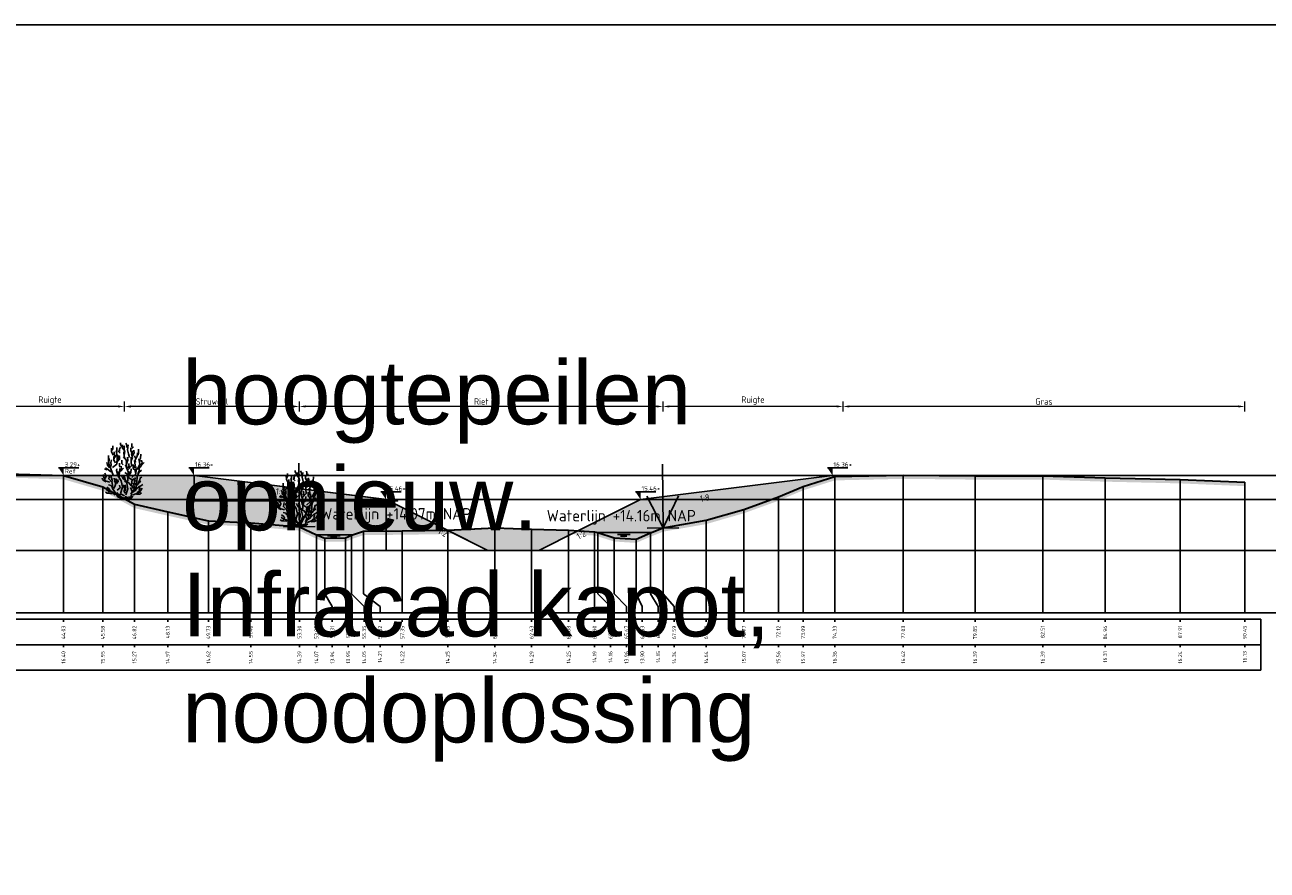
# Model space of a CAD drawing. Header units: metres. Extents: x 197883 to 206898, y 361907 to 364395.
# Tile 98 of 256: x 205826 to 205875, y 362789 to 362822. Entities that reach past the tile are written whole.
import ezdxf
from ezdxf.enums import TextEntityAlignment as Align

# ---------------------------------------------------------------- set-up
doc = ezdxf.new("R2010")
doc.units = ezdxf.units.M
doc.header["$PDMODE"] = 35
doc.header["$PDSIZE"] = 0.075
for name, color, linetype, lineweight in [('B-ME-GR-HEESTER-SD', 90, 'Continuous', 25), ('B-ME-GR-RIET-SD', 120, 'Continuous', 25), ('TDNA0312_dempen', 41, 'Continuous', 30), ('X-ME-AL-PROFIEL_HUIDIG MAAIVELD-GD', 252, 'Continuous', 0), ('X-XX-AL-DETAIL1-M', 7, 'Continuous', 18), ('X-XX-AL-DWARSPROFIEL_PROFIELLIJN MAAIVELD-GD', 8, 'Continuous', 35), ('X-XX-AL-NAP-T18', 7, 'Continuous', 18), ('X-XX-AL-PEILMAAT-SD', 7, 'Continuous', 25), ('X-XX-AL-PEILMAAT-T25', 10, 'Continuous', 25)]:
    doc.layers.add(name, color=color, linetype=linetype, lineweight=lineweight)
for name, color, linetype in [('TDNA----_aanvullen_zand', 71, 'Continuous'), ('X-ME-AL-PROFIEL_WATERLIJN-GD', 150, 'Continuous'), ('X-ME-AL-PROFIELRASTER-S', 7, 'Continuous'), ('XDNL----_dijkcontour', 10, 'Continuous')]:
    doc.layers.add(name, color=color, linetype=linetype)
doc.layers.add('X-XX-AL-HULPLIN-G', color=11, linetype='Continuous', lineweight=25, plot=False)
doc.styles.add('NLCS-ISO', font='NLCS-ISO.ttf', dxfattribs={"height": 1.8})
doc.styles.add('NLCS-ISO-ANNOTATIVE-T18', font='NLCS-ISO.ttf', dxfattribs={"height": 1.8})
doc.styles.add('NLCS-ISO-M100-T25', font='NLCS-ISO.ttf', dxfattribs={"height": 0.25})
doc.styles.get("Standard").update_dxf_attribs({"font": 'arial.ttf'})
doc.dimstyles.new('NLCS-M100-T25-PIJL_L2_H1', dxfattribs={"dimscale": 0.1, "dimtxt": 2.5, "dimasz": 2.5, "dimexe": 2, "dimexo": 2, "dimgap": 0.7, "dimtad": 1, "dimzin": 0, "dimdsep": 46, "dimtxsty": 'NLCS-ISO-M100-T25', "dimcen": 0, "dimdle": 2, "dimclrd": 256, "dimclre": 256, "dimclrt": 256, "dimadec": 1, "dimazin": 0, "dimtfac": 1, "dimtdec": 3, "dimtofl": 0, "dimtmove": 0, "dimatfit": 3, "dimfxl": 2, "dimfxlon": 1, "dimtfillclr": 256, "dimtolj": 1, "dimtzin": 0, "dimlwd": -1, "dimlwe": -1, "dimarcsym": 0})

# ---------------------------------------------------------------- blocks, each defined once
blk = doc.blocks.new('SAL-PROFIELRASTER_BALK_EIND2-D')
at = {"color": 0, "linetype": 'ByBlock', "lineweight": -2}
for p, q in [((1, -2.5), (1, -12.5)), ((1, -12.5), (0, -12.5))]:
    blk.add_line(p, q, dxfattribs=at)
blk = doc.blocks.new('SAL-PROFIELRASTER_BALK_EIND1-D')
at = {"color": 0, "linetype": 'ByBlock', "lineweight": -2}
blk.add_line((1, -12.5), (1, -2.5), dxfattribs=at)
at = {"color": 0, "linetype": 'ByBlock', "lineweight": -2, "flags": 128}
for points in [[(0, 0), (1, 0)], [(0, -2.5), (1, -2.5)], [(0, -12.5), (1, -12.5)]]:
    blk.add_lwpolyline(points, dxfattribs=at)
blk = doc.blocks.new('SAL-PROFIELRASTER_BALK_DATA-D')
at = {"color": 0, "linetype": 'ByBlock', "lineweight": -2}
blk.add_lwpolyline([(0, -3.5), (0, -2.5)], dxfattribs=at)
at = {"color": 0, "linetype": 'ByBlock', "lineweight": -2, "style": 'NLCS-ISO-ANNOTATIVE-T18'}
blk.add_attdef('GETAL', text='', height=1.5, rotation=90, dxfattribs=at).set_placement((0.75, -5), align=Align.RIGHT)
blk = doc.blocks.new('SAL-PROFIELRASTER_AANHAAL-D')
at = {"color": 9, "linetype": 'ByBlock', "lineweight": -2, "flags": 128}
blk.add_lwpolyline([(0, 1), (0, 0)], dxfattribs=at)
blk = doc.blocks.new('SAL-PROFIELRASTER_AANHAAL_STAGGER-D')
at = {"color": 9, "linetype": 'ByBlock', "lineweight": -2, "flags": 128}
for points in [[(0, 0), (0, -0.25)], [(0, -0.25), (1, -0.75)], [(1, -0.75), (1, -1)]]:
    blk.add_lwpolyline(points, dxfattribs=at)
blk = doc.blocks.new('*D37')
at = {"layer": 'Defpoints', "color": 0, "transparency": 16777216}
for p in [(205837.162, 362806.986), (205851.448, 362802.214), (205837.162, 362798.871)]:
    blk.add_point(p, dxfattribs=at)
at = {"layer": 'X-XX-AL-DETAIL1-M', "color": 253, "transparency": 16777216}
for p, q in [((205837.162, 362806.786), (205837.162, 362807.186)), ((205851.198, 362806.986), (205837.412, 362806.986)), ((205851.448, 362806.786), (205851.448, 362807.186))]:
    blk.add_line(p, q, dxfattribs=at)
for points in [[(205837.412, 362807.028), (205837.412, 362806.945), (205837.162, 362806.986)], [(205851.198, 362807.028), (205851.198, 362806.945), (205851.448, 362806.986)]]:
    blk.add_solid(points, dxfattribs=at)
at = {"layer": 'X-XX-AL-DETAIL1-M', "color": 253, "transparency": 16777216, "insert": (205844.305, 362807.181), "char_height": 0.25, "attachment_point": 5, "style": 'NLCS-ISO-M100-T25'}
blk.add_mtext('\\A1;Riet', dxfattribs=at)
blk = doc.blocks.new('SGR-RIET DWP-SOD')
at = {"flags": 128}
for points in [[(0, 0), (-0.01, 1)], [(-0.255, 0.497), (0, 0), (0.245, 0.503)], [(-0.25, -0.003), (0.25, 0.003)]]:
    blk.add_lwpolyline(points, dxfattribs=at)
blk = doc.blocks.new('*D38')
at = {"layer": 'Defpoints', "color": 0, "transparency": 16777216}
for p in [(205858.519, 362806.986), (205858.519, 362798.871), (205874.304, 362798.871)]:
    blk.add_point(p, dxfattribs=at)
at = {"layer": 'X-XX-AL-DETAIL1-M', "color": 253, "transparency": 16777216}
for p, q in [((205858.519, 362806.786), (205858.519, 362807.186)), ((205874.054, 362806.986), (205858.769, 362806.986)), ((205874.304, 362806.786), (205874.304, 362807.186))]:
    blk.add_line(p, q, dxfattribs=at)
for points in [[(205858.769, 362807.028), (205858.769, 362806.945), (205858.519, 362806.986)], [(205874.054, 362807.028), (205874.054, 362806.945), (205874.304, 362806.986)]]:
    blk.add_solid(points, dxfattribs=at)
at = {"layer": 'X-XX-AL-DETAIL1-M', "color": 253, "transparency": 16777216, "insert": (205866.412, 362807.181), "char_height": 0.25, "attachment_point": 5, "style": 'NLCS-ISO-M100-T25'}
blk.add_mtext('\\A1;Gras', dxfattribs=at)
blk = doc.blocks.new('*D47')
at = {"layer": 'Defpoints', "color": 0, "transparency": 16777216}
for p in [(205824.439, 362806.986), (205824.439, 362798.871), (205830.289, 362798.871)]:
    blk.add_point(p, dxfattribs=at)
at = {"layer": 'X-XX-AL-DETAIL1-M', "color": 253, "transparency": 16777216}
for p, q in [((205824.439, 362806.786), (205824.439, 362807.186)), ((205830.039, 362806.986), (205824.689, 362806.986)), ((205830.289, 362806.786), (205830.289, 362807.186))]:
    blk.add_line(p, q, dxfattribs=at)
for points in [[(205824.689, 362807.028), (205824.689, 362806.945), (205824.439, 362806.986)], [(205830.039, 362807.028), (205830.039, 362806.945), (205830.289, 362806.986)]]:
    blk.add_solid(points, dxfattribs=at)
at = {"layer": 'X-XX-AL-DETAIL1-M', "color": 253, "transparency": 16777216, "insert": (205827.364, 362807.219), "char_height": 0.25, "attachment_point": 5, "style": 'NLCS-ISO-M100-T25'}
blk.add_mtext('\\A1;Ruigte', dxfattribs=at)
blk = doc.blocks.new('*D48')
at = {"layer": 'Defpoints', "color": 0, "transparency": 16777216}
for p in [(205830.289, 362806.986), (205830.289, 362798.871), (205837.162, 362798.871)]:
    blk.add_point(p, dxfattribs=at)
at = {"layer": 'X-XX-AL-DETAIL1-M', "color": 253, "transparency": 16777216}
for p, q in [((205830.289, 362806.786), (205830.289, 362807.186)), ((205836.912, 362806.986), (205830.539, 362806.986)), ((205837.162, 362806.786), (205837.162, 362807.186))]:
    blk.add_line(p, q, dxfattribs=at)
for points in [[(205830.539, 362807.028), (205830.539, 362806.945), (205830.289, 362806.986)], [(205836.912, 362807.028), (205836.912, 362806.945), (205837.162, 362806.986)]]:
    blk.add_solid(points, dxfattribs=at)
at = {"layer": 'X-XX-AL-DETAIL1-M', "color": 253, "transparency": 16777216, "insert": (205833.726, 362807.181), "char_height": 0.25, "attachment_point": 5, "style": 'NLCS-ISO-M100-T25'}
blk.add_mtext('\\A1;Struweel', dxfattribs=at)
blk = doc.blocks.new('SGR-HEESTER_S01_E_ZIJ-D')
blk.add_line((-0.166, 0), (0.141, 0))
at = {"flags": 128}
for points in [[(-0.881, 3.429), (-1.01, 3.698), (-1.022, 3.992)], [(-0.975, 3.816), (-0.916, 3.956), (-0.916, 4.168)], [(-0.599, 3.64), (-0.599, 3.886), (-0.599, 4.039)], [(-0.387, 3.734), (-0.387, 3.91), (-0.305, 4.074)], [(-0.2, 4.074), (-0.317, 4.285), (-0.317, 4.402)], [(-0.035, 3.816), (-0.153, 3.992), (-0.153, 4.238)], [(-0.059, 4.003), (0, 4.086), (-0.047, 4.168)], [(-0.012, 3.476), (0.023, 3.663), (-0.023, 3.863), (-0.023, 3.98)], [(0.2, 4.015), (0.164, 4.261), (0.106, 4.367)], [(0.399, 3.241), (0.317, 3.534), (0.235, 3.863), (0.282, 4.25)], [(0.552, 3.487), (0.575, 3.628), (0.493, 3.781), (0.493, 4.015)], [(0.587, 4.062), (0.587, 4.226), (0.575, 4.355)], [(0.575, 3.968), (0.716, 4.097)], [(1.045, 3.44), (1.092, 3.593), (1.115, 3.91)], [(-1.256, 2.866), (-1.268, 3.112), (-1.256, 3.405)], [(-0.889, 1.874), (-1.064, 2.356), (-1.218, 2.75), (-1.196, 3.166)], [(-1.092, 2.514), (-1.033, 2.666), (-1.08, 2.854), (-1.01, 3.065)], [(-0.933, 2.465), (-0.604, 2.728), (-0.582, 3.231), (-0.56, 3.45)], [(-0.693, 2.83), (-0.845, 3.03), (-0.845, 3.323)], [(-0.822, 3.147), (-0.775, 3.358), (-0.822, 3.558), (-0.822, 3.687)], [(-0.787, 3.241), (-0.611, 3.487), (-0.658, 3.769)], [(-0.599, 2.819), (-0.47, 3.088), (-0.481, 3.241), (-0.399, 3.405)], [(-0.493, 2.983), (-0.399, 3.1), (-0.399, 3.323)], [(-0.329, 3.581), (-0.434, 3.687), (-0.423, 3.839)], [(-0.094, 2.666), (-0.2, 2.783), (-0.211, 3.041)], [(0.141, 2.854), (0.153, 3.006), (-0.082, 3.3)], [(0.035, 3.217), (-0.023, 3.335), (-0.047, 3.64), (-0.059, 3.687)], [(0.2, 2.431), (0.129, 2.69), (0.27, 3.03), (0.235, 3.264)], [(0.294, 2.312), (0.557, 2.597), (0.513, 2.925), (0.513, 3.275)], [(0.564, 3.053), (0.622, 3.241), (0.575, 3.44), (0.634, 3.781)], [(0.634, 3.393), (0.751, 3.628), (0.74, 3.816)], [(0.751, 2.431), (0.834, 2.654), (0.787, 3.006)], [(0.834, 3.194), (0.822, 3.393)], [(0.869, 2.877), (0.834, 3.041), (0.986, 3.346), (1.022, 3.616)], [(0.995, 2.312), (1.214, 2.728), (1.126, 3.144)], [(1.198, 2.912), (1.198, 3.112), (1.268, 3.182), (1.28, 3.511)], [(1.292, 2.619), (1.397, 2.83), (1.339, 3.041)], [(-1.362, 2.279), (-1.573, 2.361)], [(-1.515, 1.587), (-1.444, 1.775), (-1.55, 2.021)], [(-1.08, 2.115), (-1.233, 2.267), (-1.503, 2.443)], [(-1.174, 2.443), (-1.327, 2.643), (-1.397, 2.854)], [(-0.564, 2.044), (-0.634, 2.22), (-0.611, 2.361)], [(0.009, 0.233), (-0.319, 0.386), (-0.144, 0.955), (-0.254, 1.415), (-0.582, 1.918), (-0.495, 2.159)], [(-0.399, 1.716), (-0.481, 1.81), (-0.387, 2.044), (-0.352, 2.373)], [(-0.352, 2.478), (-0.387, 2.619), (-0.399, 2.807)], [(-0.341, 2.138), (-0.223, 2.361), (-0.258, 2.572)], [(-0.294, 2.185), (-0.07, 2.42)], [(0.235, 1.763), (0.188, 1.962), (0.035, 2.068)], [(0.097, 0.321), (0.272, 0.78), (0.184, 1.196), (0.272, 1.459), (0.294, 2.115), (0.075, 2.684)], [(0.305, 2.42), (0.364, 2.584), (0.317, 2.783)], [(0.305, 1.728), (0.364, 1.904), (0.411, 2.162)], [(0.411, 1.939), (0.505, 2.068), (0.528, 2.349)], [(0.579, 1.677), (0.885, 1.962), (0.907, 2.29), (0.885, 2.553)], [(0.869, 2.021), (0.834, 2.267), (0.693, 2.385), (0.693, 2.69)], [(1.022, 1.81), (1.139, 2.08), (1.327, 2.244)], [(1.045, 1.997), (1.151, 2.197), (1.162, 2.572)], [(1.057, 2.361), (1.233, 2.478), (1.339, 2.654), (1.538, 2.854)], [(-1.432, 1.34), (-1.597, 1.423), (-1.714, 1.528), (-1.761, 1.634)], [(-1.152, 1.305), (-1.524, 1.415), (-1.7, 1.918)], [(-0.963, 0.918), (-1.057, 1.047), (-1.256, 1.094)], [(-0.166, 0), (-0.517, 0.145), (-0.67, 0.408), (-0.933, 0.802), (-0.933, 1.021), (-0.977, 1.284), (-1.24, 1.568), (-1.174, 1.874)], [(-0.939, 1.352), (-0.975, 1.458), (-1.01, 1.645), (-1.069, 1.739), (-0.986, 1.833)], [(-0.845, 0.824), (-0.736, 1.043), (-0.604, 1.437), (-0.692, 1.612)], [(-0.693, 1.235), (-0.763, 1.399), (-0.822, 1.622)], [(-0.622, 1.2), (-0.493, 1.364), (-0.528, 1.516)], [(-0.582, 0.671), (-0.341, 0.868), (-0.385, 1.065)], [(0.012, 1.481), (-0.106, 1.575), (-0.164, 1.692), (-0.258, 1.798)], [(0.059, 0.437), (-0.012, 0.578), (0, 0.848), (-0.117, 1.094)], [(0.27, 1.317), (0.07, 1.446), (0.012, 1.704), (-0.094, 1.833)], [(0.528, 1.035), (0.446, 1.129), (0.352, 1.258), (0.153, 1.282), (0.012, 1.411)], [(0.023, 0.601), (0.082, 0.777), (0.082, 0.942), (0.023, 1.106)], [(0.119, 0.102), (0.491, 0.167), (0.579, 0.474), (0.885, 0.671), (0.951, 1.13), (1.017, 1.918)], [(0.688, 0.802), (0.557, 1.108), (0.601, 1.502), (0.206, 1.743)], [(0.622, 0.59), (0.763, 0.73), (0.763, 0.977), (0.716, 1.223)], [(0.916, 1.082), (0.798, 1.258), (0.775, 1.434), (0.681, 1.61)], [(0.845, 1.376), (0.822, 1.54), (0.869, 1.681)], [(0.998, 1.082), (1.139, 1.247), (1.292, 1.387)], [(1.115, 1.282), (1.209, 1.47), (1.245, 1.645), (1.374, 1.704)], [(1.139, 0.942), (1.28, 1.012), (1.432, 1.118)], [(-0.975, 0.402), (-1.221, 0.449), (-1.362, 0.449), (-1.503, 0.519)], [(-0.758, 0.277), (-0.999, 0.518), (-1.24, 0.583), (-1.415, 0.736)], [(-1.127, 0.637), (-1.198, 0.777), (-1.397, 0.918)], [(-0.305, 0.32), (-0.47, 0.32), (-0.599, 0.508)], [(-0.141, 0.085), (-0.305, 0.167), (-0.352, 0.214)], [(0, 0), (-0.141, 0.144)], [(-0.023, 0), (0.141, 0.203)], [(0.141, 0), (0.528, 0.062), (0.669, 0.214)], [(0.493, 0.367), (0.599, 0.59), (0.47, 0.883)], [(0.622, 0.299), (0.951, 0.43), (1.28, 0.583)], [(0.798, 0.801), (0.845, 0.953)], [(0.928, 0.754), (1.104, 0.918), (1.198, 0.918)], [(0.939, 0.367), (1.198, 0.379), (1.35, 0.461)], [(1.01, 0.508), (1.198, 0.625), (1.151, 0.719), (1.233, 0.895)], [(1.268, 0.637), (1.397, 0.836)]]:
    blk.add_lwpolyline(points, dxfattribs=at)
blk = doc.blocks.new('*D49')
at = {"layer": 'Defpoints', "color": 0, "transparency": 16777216}
for p in [(205851.448, 362806.986), (205851.448, 362802.214), (205858.519, 362798.871)]:
    blk.add_point(p, dxfattribs=at)
at = {"layer": 'X-XX-AL-DETAIL1-M', "color": 253, "transparency": 16777216}
for p, q in [((205851.448, 362806.786), (205851.448, 362807.186)), ((205858.269, 362806.986), (205851.698, 362806.986)), ((205858.519, 362806.786), (205858.519, 362807.186))]:
    blk.add_line(p, q, dxfattribs=at)
for points in [[(205851.698, 362807.028), (205851.698, 362806.945), (205851.448, 362806.986)], [(205858.269, 362807.028), (205858.269, 362806.945), (205858.519, 362806.986)]]:
    blk.add_solid(points, dxfattribs=at)
at = {"layer": 'X-XX-AL-DETAIL1-M', "color": 253, "transparency": 16777216, "insert": (205854.983, 362807.219), "char_height": 0.25, "attachment_point": 5, "style": 'NLCS-ISO-M100-T25'}
blk.add_mtext('\\A1;Ruigte', dxfattribs=at)
blk = doc.blocks.new('SAL-PEILMAAT_INFRACAD_R01-SOD')
blk.add_line((-2, 3), (6, 3))
blk.add_solid([(-2, 3), (0, 3), (0, 0)])
at = {"style": 'NLCS-ISO'}
for tag, p in [('...', (0.4, 3.4)), ('REF', (0.4, 0.8))]:
    blk.add_attdef(tag, p, '', height=1.8, dxfattribs=at)

msp = doc.modelspace()

# ---------------------------------------------------------------- hatches: boundary and pattern name
at = {"layer": 'TDNA----_aanvullen_zand'}
for points in [[(205840.564, 362803.331), (205833.021, 362804.274), (205827.889, 362804.274), (205829.437, 362803.824), (205830.678, 362803.14), (205831.989, 362802.843), (205833.585, 362802.488), (205835.255, 362802.418), (205837.162, 362802.256), (205837.829, 362801.937), (205838.165, 362801.814), (205838.979, 362801.825), (205839.211, 362801.924), (205839.684, 362802.082), (205841.205, 362802.093), (205842.982, 362802.122)], [(205854.628, 362802.939), (205855.979, 362803.428), (205856.952, 362803.839), (205858.194, 362804.23), (205860.103, 362804.274), (205858.106, 362804.274), (205850.564, 362803.331), (205848.106, 362802.102), (205848.759, 362802.061), (205848.887, 362802.029), (205849.525, 362801.828), (205850.391, 362801.773), (205850.961, 362802.019), (205851.448, 362802.214), (205853.14, 362802.512)]]:
    msp.add_hatch(color=256, dxfattribs=at).paths.add_polyline_path(points)
at = {"layer": 'TDNA0312_dempen'}
msp.add_hatch(color=256, dxfattribs=at).paths.add_polyline_path([(205848.106, 362802.102), (205847.738, 362802.125), (205846.284, 362802.157), (205844.84, 362802.214), (205842.982, 362802.122), (205844.564, 362801.331), (205846.564, 362801.331)])
at = {"layer": 'X-ME-AL-PROFIEL_HUIDIG MAAIVELD-GD'}
h = msp.add_hatch(dxfattribs=at)
h.set_pattern_fill('AGR-MAAIVELD', color=256, scale=0.05, pattern_type=2)
h.set_pattern_definition([(45, (-18.044, -665.2583), (-0.25000007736, 0.25000007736), []), (45, (-18.0797, -665.2226), (0, 0.50000015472), [0.3535535, -0.3535535]), (45, (-18.11543, -665.1869), (0, 0.50000015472), [0.3535535, -0.3535535]), (45, (-18.15164, -665.15067), (0, 0.50000015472), [0.3535535, -0.3535535]), (45, (-18.18686, -665.11546), (0, 0.50000015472), [0.3535535, -0.3535535]), (45, (-18.22257, -665.07974), (0, 0.50000015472), [0.3535535, -0.3535535]), (45, (-18.2583, -665.04403), (0, 0.50000015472), [0.3535535, -0.3535535]), (315, (-18.044, -665.2583), (0.25000007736, 0.25000007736), []), (315, (-18.0083, -665.2226), (0.50000015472, -1e-16), [0.3535535, -0.3535535]), (315, (-17.97257, -665.1869), (0.50000015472, -1e-16), [0.3535535, -0.3535535]), (315, (-17.93636, -665.15067), (0.50000015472, -1e-16), [0.3535535, -0.3535535]), (315, (-17.90114, -665.11546), (0.50000015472, -1e-16), [0.3535535, -0.3535535]), (315, (-17.86543, -665.07974), (0.50000015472, -1e-16), [0.3535535, -0.3535535]), (315, (-17.8297, -665.04403), (0.50000015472, -1e-16), [0.3535535, -0.3535535])])
h.paths.add_polyline_path([(205874.304, 362804.004), (205871.765, 362804.112), (205868.818, 362804.18), (205866.364, 362804.261), (205863.706, 362804.261), (205860.884, 362804.292), (205858.194, 362804.23), (205856.952, 362803.839), (205855.979, 362803.428), (205854.628, 362802.939), (205853.14, 362802.512), (205851.448, 362802.214), (205850.961, 362802.019), (205850.391, 362801.773), (205849.525, 362801.828), (205848.887, 362802.029), (205848.759, 362802.061), (205847.738, 362802.125), (205846.284, 362802.157), (205844.84, 362802.214), (205842.989, 362802.122), (205841.205, 362802.093), (205839.684, 362802.082), (205839.211, 362801.924), (205838.979, 362801.825), (205838.165, 362801.814), (205837.829, 362801.937), (205837.162, 362802.256), (205835.255, 362802.418), (205833.585, 362802.488), (205831.989, 362802.843), (205830.678, 362803.14), (205829.437, 362803.824), (205827.889, 362804.274), (205825.681, 362804.343), (205823.831, 362804.241), (205820.876, 362804.174), (205817.705, 362804.194), (205814.849, 362804.2), (205811.933, 362804.196), (205809.152, 362804.215), (205806.219, 362804.173), (205803.409, 362804.152), (205800.743, 362804.154), (205798.038, 362804.15), (205795.282, 362804.126), (205792.545, 362804.16), (205789.409, 362804.149), (205786.426, 362804.18), (205783.859, 362804.181), (205783.859, 362804.031), (205786.426, 362804.03), (205789.409, 362803.999), (205792.545, 362804.01), (205795.282, 362803.976), (205798.038, 362804), (205800.743, 362804.004), (205803.409, 362804.002), (205806.219, 362804.023), (205809.152, 362804.065), (205811.933, 362804.046), (205814.849, 362804.05), (205817.705, 362804.044), (205820.876, 362804.024), (205823.831, 362804.091), (205825.681, 362804.193), (205827.889, 362804.124), (205829.437, 362803.674), (205830.678, 362802.99), (205831.989, 362802.693), (205833.585, 362802.338), (205835.255, 362802.268), (205837.162, 362802.106), (205837.829, 362801.787), (205838.165, 362801.664), (205838.979, 362801.675), (205839.211, 362801.774), (205839.684, 362801.932), (205841.205, 362801.943), (205842.989, 362801.972), (205844.84, 362802.064), (205846.284, 362802.007), (205847.738, 362801.975), (205848.759, 362801.911), (205848.887, 362801.879), (205849.525, 362801.678), (205850.391, 362801.623), (205850.961, 362801.869), (205851.448, 362802.064), (205853.14, 362802.362), (205854.628, 362802.789), (205855.979, 362803.278), (205856.952, 362803.689), (205858.194, 362804.08), (205860.884, 362804.142), (205863.706, 362804.111), (205866.364, 362804.111), (205868.818, 362804.03), (205871.765, 362803.962), (205874.304, 362803.854)])

# ---------------------------------------------------------------- linework, layer by layer
for p, q in [((205832.821, 362804.574), (205833.621, 362804.574)), ((205857.906, 362804.574), (205858.706, 362804.574)), ((205840.364, 362803.631), (205841.164, 362803.631)), ((205850.364, 362803.631), (205851.164, 362803.631))]:
    msp.add_line(p, q)
for points in [[(205832.821, 362804.574), (205833.021, 362804.574), (205833.021, 362804.274)], [(205857.906, 362804.574), (205858.106, 362804.574), (205858.106, 362804.274)], [(205840.364, 362803.631), (205840.564, 362803.631), (205840.564, 362803.331)], [(205850.364, 362803.631), (205850.564, 362803.631), (205850.564, 362803.331)]]:
    msp.add_solid(points)
at = {"layer": 'Defpoints'}
for points in [[(205840.564, 362803.331), (205833.021, 362804.274), (205827.889, 362804.274), (205829.437, 362803.824), (205830.678, 362803.14), (205831.989, 362802.843), (205833.585, 362802.488), (205835.255, 362802.418), (205837.162, 362802.256), (205837.829, 362801.937), (205838.165, 362801.814), (205838.979, 362801.825), (205839.211, 362801.924), (205839.684, 362802.082), (205841.205, 362802.093), (205842.982, 362802.122)], [(205854.628, 362802.939), (205855.979, 362803.428), (205856.952, 362803.839), (205858.194, 362804.23), (205860.103, 362804.274), (205858.106, 362804.274), (205850.564, 362803.331), (205848.106, 362802.102), (205848.759, 362802.061), (205848.887, 362802.029), (205849.525, 362801.828), (205850.391, 362801.773), (205850.961, 362802.019), (205851.448, 362802.214), (205853.14, 362802.512)], [(205848.106, 362802.102), (205847.738, 362802.125), (205846.284, 362802.157), (205844.84, 362802.214), (205842.982, 362802.122), (205844.564, 362801.331), (205846.564, 362801.331)]]:
    msp.add_lwpolyline(points, close=True, dxfattribs=at)
at = {"layer": 'X-ME-AL-PROFIEL_WATERLIJN-GD'}
for points in [[(205837.829, 362801.937), (205839.25, 362801.937)], [(205838.261, 362801.898), (205838.761, 362801.898)], [(205848.887, 362802.029), (205850.986, 362802.029)], [(205849.662, 362801.947), (205850.162, 362801.947)], [(205849.779, 362801.893), (205850.029, 362801.893)], [(205838.378, 362801.844), (205838.628, 362801.844)]]:
    msp.add_lwpolyline(points, dxfattribs=at)
at = {"layer": 'X-XX-AL-DWARSPROFIEL_PROFIELLIJN MAAIVELD-GD'}
msp.add_lwpolyline([(205825.681, 362804.343), (205827.889, 362804.274), (205829.437, 362803.824), (205830.678, 362803.14), (205831.989, 362802.843), (205833.585, 362802.488), (205835.255, 362802.418), (205837.162, 362802.256), (205837.829, 362801.937), (205838.165, 362801.814), (205838.979, 362801.825), (205839.211, 362801.924), (205839.684, 362802.082), (205841.205, 362802.093), (205842.989, 362802.122), (205844.84, 362802.214), (205846.284, 362802.157), (205847.738, 362802.125), (205848.759, 362802.061), (205848.887, 362802.029), (205849.525, 362801.828), (205850.391, 362801.773), (205850.961, 362802.019), (205851.448, 362802.214), (205853.14, 362802.512), (205854.628, 362802.939), (205855.979, 362803.428), (205856.952, 362803.839), (205858.194, 362804.23), (205860.884, 362804.292), (205863.706, 362804.261), (205866.364, 362804.261), (205868.818, 362804.18), (205871.765, 362804.112), (205874.304, 362804.004)], dxfattribs=at)
at = {"layer": 'X-XX-AL-HULPLIN-G'}
for points in [[(205783.659, 362804.271), (205905.984, 362804.271)], [(205833.021, 362804.274), (205833.021, 362803.274), (205841.021, 362803.274), (205833.021, 362804.271)], [(205783.659, 362803.331), (205905.984, 362803.331)], [(205840.564, 362803.331), (205840.564, 362801.331), (205844.564, 362801.331), (205840.564, 362803.331)], [(205783.659, 362801.331), (205905.984, 362801.331)], [(205783.659, 362798.871), (205905.984, 362798.871)]]:
    msp.add_lwpolyline(points, dxfattribs=at)
at = {"layer": 'XDNL----_dijkcontour', "const_width": 0.05}
msp.add_lwpolyline([(205864.112, 362804.274), (205858.106, 362804.274), (205850.564, 362803.331), (205846.564, 362801.331), (205844.564, 362801.331), (205840.564, 362803.331), (205833.021, 362804.274), (205827.016, 362804.274)], dxfattribs=at)

# ---------------------------------------------------------------- block references
at = {"layer": 'B-ME-GR-HEESTER-SD', "xscale": 0.5, "yscale": 0.5, "zscale": 0.5}
for p in [(205830.289, 362803.355), (205837.155, 362802.27)]:
    msp.add_blockref('SGR-HEESTER_S01_E_ZIJ-D', p, dxfattribs=at)
at = {"layer": 'B-ME-GR-RIET-SD', "xscale": 2.5, "yscale": 2.5, "zscale": 2.5}
for p in [(205837.162, 362802.256), (205851.448, 362802.214)]:
    msp.add_blockref('SGR-RIET DWP-SOD', p, dxfattribs=at)
at = {"layer": 'X-ME-AL-PROFIELRASTER-S', "yscale": 0.1}
for name, p, xscale, zscale in [('SAL-PROFIELRASTER_BALK_EIND2-D', (205783.859, 362823.236), 257.6883281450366, 257.6883281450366), ('SAL-PROFIELRASTER_BALK_EIND1-D', (205783.859, 362798.871), 91.07036610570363, 91.07036610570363), ('SAL-PROFIELRASTER_BALK_EIND2-D', (205783.859, 362797.871), 91.07036610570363, 91.07036610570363)]:
    msp.add_blockref(name, p, dxfattribs=dict(at, xscale=xscale, zscale=zscale))
at = {"layer": 'X-ME-AL-PROFIELRASTER-S'}
for p, yscale in [((205827.889, 362798.871), 5.402999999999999), ((205856.952, 362798.871), 4.968), ((205858.194, 362798.871), 5.359000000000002), ((205860.884, 362798.871), 5.420999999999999), ((205863.706, 362798.871), 5.390000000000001), ((205866.364, 362798.871), 5.390000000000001), ((205868.818, 362798.871), 5.309000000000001), ((205871.765, 362798.871), 5.241), ((205874.304, 362798.871), 5.132999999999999), ((205829.437, 362798.871), 4.952999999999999), ((205855.979, 362798.871), 4.557), ((205830.678, 362798.871), 4.269), ((205854.628, 362798.871), 4.068), ((205831.989, 362798.871), 3.972), ((205833.585, 362798.871), 3.617000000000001), ((205835.255, 362798.871), 3.547000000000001), ((205853.14, 362798.871), 3.641), ((205837.162, 362798.871), 3.385), ((205837.829, 362798.871), 3.066000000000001), ((205837.829, 362798.871), 3.066000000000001), ((205839.211, 362799.871), 2.053000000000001), ((205839.211, 362799.871), 2.053000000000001), ((205839.684, 362799.871), 2.211), ((205841.205, 362798.871), 3.222), ((205842.989, 362798.871), 3.250999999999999), ((205844.84, 362798.871), 3.343), ((205846.284, 362798.871), 3.286), ((205847.738, 362798.871), 3.254), ((205848.759, 362798.871), 3.19), ((205848.887, 362799.871), 2.157999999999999), ((205848.887, 362799.871), 2.157999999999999), ((205850.961, 362799.871), 2.148), ((205850.961, 362799.871), 2.148), ((205851.448, 362799.871), 2.343), ((205838.165, 362799.871), 1.943), ((205838.979, 362799.871), 1.954000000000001), ((205849.525, 362799.871), 1.957000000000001), ((205850.391, 362799.871), 1.901999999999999)]:
    msp.add_blockref('SAL-PROFIELRASTER_AANHAAL-D', p, dxfattribs=dict(at, yscale=yscale))
for p, xscale, zscale in [((205838.165, 362799.871), 0.2888431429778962, 0.2888431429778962), ((205838.979, 362799.871), 0.1005249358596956, 0.1005249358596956), ((205839.211, 362799.871), 0.4929047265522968, 0.4929047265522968), ((205839.211, 362799.871), 0.4929047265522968, 0.4929047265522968), ((205839.684, 362799.871), 0.6453093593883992, 0.6453093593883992), ((205848.887, 362799.871), 0.4973585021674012, 0.4973585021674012), ((205848.887, 362799.871), 0.4973585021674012, 0.4973585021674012), ((205849.525, 362799.871), 0.4838873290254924, 0.4838873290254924), ((205850.391, 362799.871), 0.2431456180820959, 0.2431456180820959), ((205850.961, 362799.871), 0.2981063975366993, 0.2981063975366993), ((205850.961, 362799.871), 0.2981063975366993, 0.2981063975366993), ((205851.448, 362799.871), 0.4365356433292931, 0.4365356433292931)]:
    msp.add_blockref('SAL-PROFIELRASTER_AANHAAL_STAGGER-D', p, dxfattribs=dict(at, xscale=xscale, zscale=zscale))
at = {"layer": 'X-ME-AL-PROFIELRASTER-S', "xscale": 0.1, "yscale": 0.1, "zscale": 0.1}
for p, values in [((205827.889, 362798.871), {'GETAL': '44.03'}), ((205829.437, 362798.871), {'GETAL': '45.58'}), ((205830.678, 362798.871), {'GETAL': '46.82'}), ((205831.989, 362798.871), {'GETAL': '48.13'}), ((205833.585, 362798.871), {'GETAL': '49.73'}), ((205835.255, 362798.871), {'GETAL': '51.40'}), ((205837.162, 362798.871), {'GETAL': '53.30'}), ((205837.829, 362798.871), {'GETAL': '53.97'}), ((205837.829, 362798.871), {'GETAL': '53.97'}), ((205838.454, 362798.871), {'GETAL': '54.31'}), ((205839.079, 362798.871), {'GETAL': '55.12'}), ((205839.704, 362798.871), {'GETAL': '55.35'}), ((205839.704, 362798.871), {'GETAL': '55.35'}), ((205840.329, 362798.871), {'GETAL': '55.82'}), ((205841.205, 362798.871), {'GETAL': '57.35'}), ((205842.989, 362798.871), {'GETAL': '59.13'}), ((205844.84, 362798.871), {'GETAL': '60.98'}), ((205846.284, 362798.871), {'GETAL': '62.43'}), ((205847.738, 362798.871), {'GETAL': '63.88'}), ((205848.759, 362798.871), {'GETAL': '64.90'}), ((205849.384, 362798.871), {'GETAL': '65.03'}), ((205849.384, 362798.871), {'GETAL': '65.03'}), ((205850.009, 362798.871), {'GETAL': '65.67'}), ((205850.634, 362798.871), {'GETAL': '66.53'}), ((205851.259, 362798.871), {'GETAL': '67.10'}), ((205851.259, 362798.871), {'GETAL': '67.10'}), ((205851.884, 362798.871), {'GETAL': '67.59'}), ((205853.14, 362798.871), {'GETAL': '69.28'}), ((205854.628, 362798.871), {'GETAL': '70.77'}), ((205855.979, 362798.871), {'GETAL': '72.12'}), ((205856.952, 362798.871), {'GETAL': '73.09'}), ((205858.194, 362798.871), {'GETAL': '74.33'}), ((205860.884, 362798.871), {'GETAL': '77.03'}), ((205863.706, 362798.871), {'GETAL': '79.85'}), ((205866.364, 362798.871), {'GETAL': '82.51'}), ((205868.818, 362798.871), {'GETAL': '84.96'}), ((205871.765, 362798.871), {'GETAL': '87.91'}), ((205874.304, 362798.871), {'GETAL': '90.45'}), ((205827.889, 362797.871), {'GETAL': '16.40'}), ((205829.437, 362797.871), {'GETAL': '15.95'}), ((205830.678, 362797.871), {'GETAL': '15.27'}), ((205831.989, 362797.871), {'GETAL': '14.97'}), ((205833.585, 362797.871), {'GETAL': '14.62'}), ((205835.255, 362797.871), {'GETAL': '14.55'}), ((205837.162, 362797.871), {'GETAL': '14.39'}), ((205837.829, 362797.871), {'GETAL': '14.07'}), ((205838.454, 362797.871), {'GETAL': '13.94'}), ((205839.079, 362797.871), {'GETAL': '13.95'}), ((205839.704, 362797.871), {'GETAL': '14.05'}), ((205840.329, 362797.871), {'GETAL': '14.21'}), ((205841.205, 362797.871), {'GETAL': '14.22'}), ((205842.989, 362797.871), {'GETAL': '14.25'}), ((205844.84, 362797.871), {'GETAL': '14.34'}), ((205846.284, 362797.871), {'GETAL': '14.29'}), ((205847.738, 362797.871), {'GETAL': '14.25'}), ((205848.759, 362797.871), {'GETAL': '14.19'}), ((205849.384, 362797.871), {'GETAL': '14.16'}), ((205850.009, 362797.871), {'GETAL': '13.96'}), ((205850.634, 362797.871), {'GETAL': '13.90'}), ((205851.259, 362797.871), {'GETAL': '14.15'}), ((205851.884, 362797.871), {'GETAL': '14.34'}), ((205853.14, 362797.871), {'GETAL': '14.64'}), ((205854.628, 362797.871), {'GETAL': '15.07'}), ((205855.979, 362797.871), {'GETAL': '15.56'}), ((205856.952, 362797.871), {'GETAL': '15.97'}), ((205858.194, 362797.871), {'GETAL': '16.36'}), ((205860.884, 362797.871), {'GETAL': '16.42'}), ((205863.706, 362797.871), {'GETAL': '16.39'}), ((205866.364, 362797.871), {'GETAL': '16.39'}), ((205868.818, 362797.871), {'GETAL': '16.31'}), ((205871.765, 362797.871), {'GETAL': '16.24'}), ((205874.304, 362797.871), {'GETAL': '16.13'})]:
    msp.add_blockref('SAL-PROFIELRASTER_BALK_DATA-D', p, dxfattribs=at).add_auto_attribs(values)
at = {"layer": 'X-XX-AL-PEILMAAT-SD', "xscale": 0.1, "yscale": 0.1, "zscale": 0.1}
msp.add_blockref('SAL-PEILMAAT_INFRACAD_R01-SOD', (205827.9, 362804.271), dxfattribs=at).add_auto_attribs({'...': '3.29+', 'REF': 'Ref'})

# ---------------------------------------------------------------- texts
at = {"style": 'NLCS-ISO'}
for tag, p in [('16.36+', (205833.061, 362804.614)), ('16.36+', (205858.146, 362804.614)), ('15.46+', (205840.604, 362803.671)), ('15.46+', (205850.604, 362803.671))]:
    msp.add_attdef(tag, p, '...', height=0.18, dxfattribs=at)
at = {"layer": 'X-XX-AL-HULPLIN-G', "insert": (205832.555, 362808.783), "char_height": 2.5, "attachment_point": 1}
msp.add_mtext_dynamic_manual_height_columns('hoogtepeilen opnieuw. Infracad kapot, noodoplossing', width=23.21856, gutter_width=12.5, heights=[0], dxfattribs=at)
at = {"layer": 'X-XX-AL-NAP-T18', "color": 10, "char_height": 0.45, "width": 15.43377, "attachment_point": 7, "style": 'NLCS-ISO'}
for s, insert in [('Waterlijn +14.07m NAP', (205837.978, 362802.405)), ('Waterlijn +14.16m NAP', (205846.878, 362802.334))]:
    msp.add_mtext(s, dxfattribs=dict(at, insert=insert))
at = {"layer": 'X-XX-AL-PEILMAAT-T25', "style": 'NLCS-ISO'}
for s, rotation, p in [('1:8', 354.2641, (205836.225, 362803.529)), ('1:8', 10.345, (205852.925, 362803.23)), ('1:2', 333.7724, (205842.575, 362801.999)), ('1:2', 28.9158, (205848.139, 362801.74))]:
    msp.add_text(s, height=0.25, rotation=rotation, dxfattribs=at).set_placement(p)

# ---------------------------------------------------------------- dimensions: what is measured, and where the dimension line sits
at = {"layer": 'X-XX-AL-DETAIL1-M', "color": 253}
for base, p1, p2, text, picture, middle in [((205824.439, 362806.986), (205830.289, 362798.871), (205824.439, 362798.871), 'Ruigte', '*D47', (205827.364, 362806.986)), ((205830.289, 362806.986), (205837.162, 362798.871), (205830.289, 362798.871), 'Struweel', '*D48', (205833.726, 362806.986)), ((205837.162, 362806.986), (205851.448, 362802.214), (205837.162, 362798.871), 'Riet', '*D37', (205844.305, 362806.986)), ((205851.448, 362806.986), (205858.519, 362798.871), (205851.448, 362802.214), 'Ruigte', '*D49', (205854.983, 362806.986)), ((205858.519, 362806.986), (205874.304, 362798.871), (205858.519, 362798.871), 'Gras', '*D38', (205866.412, 362806.986))]:
    dim = msp.add_linear_dim(base=base, p1=p1, p2=p2, text=text, dimstyle='NLCS-M100-T25-PIJL_L2_H1', override={"dimclrd": 253, "dimclre": 253, "dimclrt": 253}, dxfattribs=at)
    dim.commit()
    dim.dimension.update_dxf_attribs({"geometry": picture, "text_midpoint": middle, "dimtype": 160})

doc.saveas('drawing.dxf')
